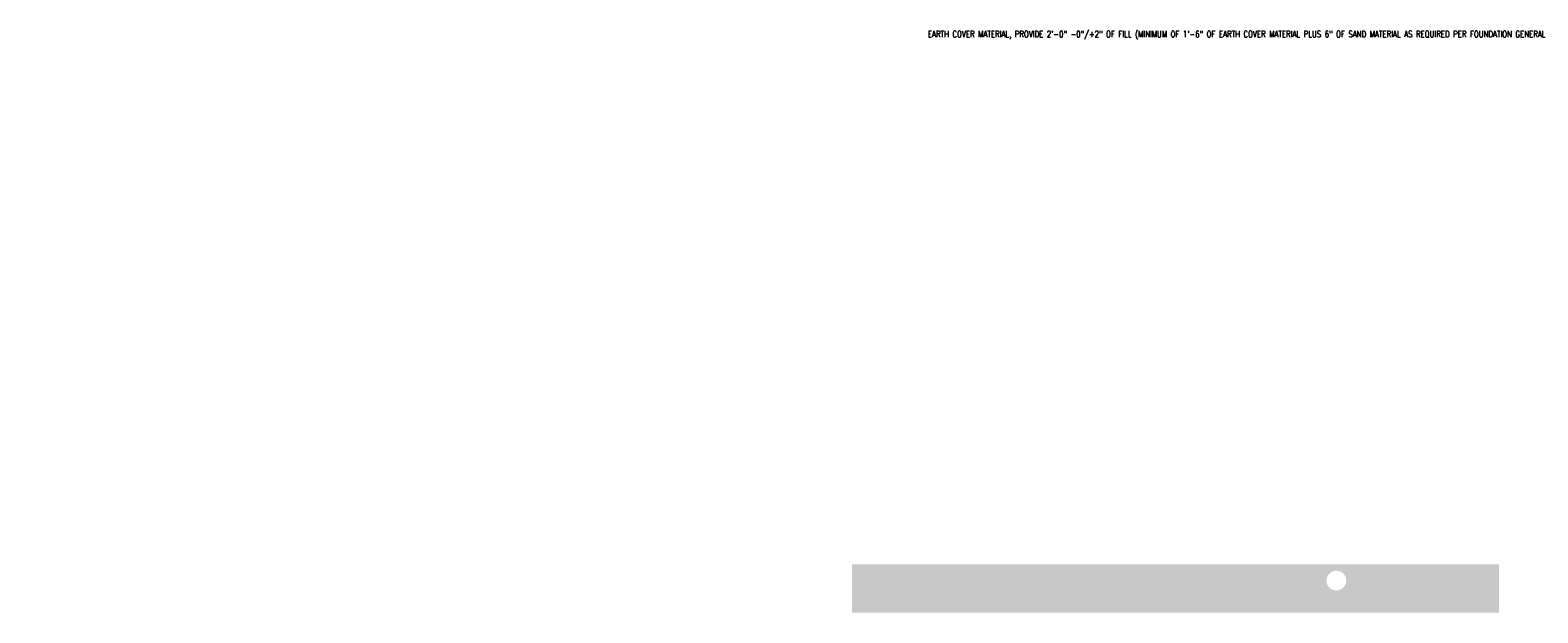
# Model space of a CAD drawing. Header units: inches. Extents: x -3515 to 1803, y -65 to 243.
# Tile 1 of 61: x -765 to -58, y -53 to 220. Entities that reach past the tile are written whole.
import ezdxf
from ezdxf import colors
from ezdxf.entities.mleader import LeaderData, LeaderLine
from ezdxf.math import Vec2, Vec3

# ---------------------------------------------------------------- set-up
doc = ezdxf.new("R2010")
doc.units = ezdxf.units.IN
doc.header["$MEASUREMENT"] = 0
doc.layers.add('S-ANNO-DIMS', color=1, linetype='Continuous')
doc.layers.add('S-ANNO-NOTE', color=2, linetype='Continuous')
doc.styles.add('Annotative', font='romans.shx', dxfattribs={"width": 0.8, "height": 0.125})
pattern_1 = [(228.012788, (0.72, 1), (-8, -9), [0.134536, -13.319088]), (184.969741, (0.63, 0.9), (12, 1), [0.230868, -22.8559248]), (132.510447, (0.4, 0.88), (10, -11), [0.162788, -16.1160326]), (267.273689, (0.01, 0.63), (1, 20), [0.210238, -20.813558]), (292.833654, (0, 0.42), (-5, 12), [0.206155, -20.4093731]), (357.273689, (0.08, 0.23), (-20, 1), [0.210238, -20.813558]), (37.69424, (0.29, 0.22), (-13, -10), [0.278029, -27.5248485]), (72.255328, (0.51, 0.39), (7, 22), [0.262488, -25.9863215]), (121.429566, (0.59, 0.64), (-8, 13), [0.21095, -20.884073]), (175.236358, (0.48, 0.82), (11, -1), [0.240832, -11.8007626]), (222.397438, (0.24, 0.84), (-12, -11), [0.311448, -30.833375]), (138.814075, (1, 0.62), (-7, 6), [0.106301, -10.5238448]), (171.469234, (0.92, 0.69), (13, -2), [0.202237, -20.0215114]), (225, (0.72, 0.72), (-1e-16, -1), [0.141421, -1.2727926]), (203.19859, (0.65, 0.84), (5, 2), [0.076158, -7.539615]), (291.80141, (0.58, 0.81), (-1, 3), [0.107703, -5.2774618]), (30.963757, (0.62, 0.71), (3, 2), [0.174929, -5.656023]), (161.56505, (0.77, 0.8), (2, -1), [0.126491, -3.0357867]), (16.38954, (0, 0.81), (10, 3), [0.1772, -17.5428451]), (70.346176, (0.17, 0.86), (-4, -11), [0.148661, -14.7174077]), (293.19859, (0.77, 1), (-2, 5), [0.152315, -7.463458]), (343.61046, (0.83, 0.86), (-10, 3), [0.1772, -17.5428451]), (339.443955, (0, 0.19), (-5, 2), [0.17088, -8.3731237]), (294.77514, (0.16, 0.13), (-5, 11), [0.143178, -14.174643]), (66.80141, (0.78, 0), (2, 5), [0.152315, -7.463458]), (17.354025, (0.84, 0.14), (-13, -4), [0.167631, -16.5954236]), (69.443955, (0.29, 0), (-2, -5), [0.08544, -8.4585637]), (101.30993, (0.72, 0), (-1, 4), [0.05099, -5.0480295]), (165.96376, (0.71, 0.05), (3, -1), [0.206155, -3.9169506]), (186.009006, (0.51, 0.1), (10, 1), [0.19105, -18.9139232]), (303.69007, (0.62, 0.62), (-1, 2), [0.144222, -3.4613293]), (353.157227, (0.7, 0.5), (17, -2), [0.251794, -24.9275626]), (60.945396, (0.95, 0.47), (-4, -7), [0.102956, -10.1926741]), (90, (1, 0.56), (-1, 1), [0.06, -0.94]), (120.256437, (0.49, 0.13), (4, -7), [0.138924, -13.75352]), (48.012788, (0.42, 0.25), (8, 9), [0.269072, -13.184552]), (0, (0.6, 0.45), (1, 1), [0.26, -0.74]), (325.304846, (0.86, 0.45), (10, -7), [0.158114, -15.6532743]), (254.054604, (0.99, 0.36), (-1, -4), [0.145602, -7.134508]), (207.645975, (0.95, 0.22), (-19, -10), [0.237065, -23.4694742]), (175.426079, (0.74, 0.11), (-13, 1), [0.250799, -24.8290734])]

msp = doc.modelspace()

# ---------------------------------------------------------------- hatches: boundary and pattern name
at = {"layer": 'S-ANNO-DIMS'}
h = msp.add_hatch(dxfattribs=at)
h.set_pattern_fill('GRAVEL', color=256)
h.set_pattern_definition(pattern_1)
h.paths.add_polyline_path([(-379.6983, -45.3147), (-379.6983, -30.5199), (-76.4441, -30.5199), (-76.4441, -53.166), (-379.6983, -53.166)])
edge = h.paths.add_edge_path(flags=16)
edge.add_line((-154.6473, -30.7763), (-154.6473, -32.2762))
edge = h.paths.add_edge_path(flags=16)
edge.add_line((-150.6893, -32.2762), (-150.6893, -30.7763))
edge = h.paths.add_edge_path(flags=16)
edge.add_line((-150.9183, -32.2856), (-150.9183, -33.6295))
edge.add_line((-150.9183, -33.6295), (-150.9183, -33.7889))
edge = h.paths.add_edge_path(flags=16)
edge.add_ellipse((-152.6683, -32.2762), major_axis=(1.979, 0), ratio=0.0104161, start_angle=255, end_angle=270)
edge = h.paths.add_edge_path(flags=16)
edge.add_ellipse((-152.6683, -32.2762), major_axis=(-1.979, 0), ratio=0.0104161, start_angle=60.0000004, end_angle=74.9999996)
edge = h.paths.add_edge_path(flags=16)
edge.add_ellipse((-152.6683, -32.2762), major_axis=(-1.979, 0), ratio=0.0104161, start_angle=0, end_angle=60)
edge = h.paths.add_edge_path(flags=16)
edge.add_ellipse((-152.6683, -32.2762), major_axis=(-1.979, 0), ratio=0.0104161, start_angle=120, end_angle=180)
edge = h.paths.add_edge_path(flags=16)
edge.add_ellipse((-152.6683, -32.2762), major_axis=(1.979, 0), ratio=0.0104161, start_angle=-74.9999996, end_angle=-60.0000004)
edge = h.paths.add_edge_path(flags=16)
edge.add_ellipse((-152.6683, -32.2762), major_axis=(1.979, 0), ratio=0.0104161, start_angle=270, end_angle=285)
edge = h.paths.add_edge_path(flags=16)
edge.add_ellipse((-152.6683, -30.7763), major_axis=(1.979, 0), ratio=0.0104161, start_angle=270, end_angle=285)
edge = h.paths.add_edge_path(flags=16)
edge.add_ellipse((-152.6683, -30.7763), major_axis=(-1.979, 0), ratio=0.0104161, start_angle=105.0000004, end_angle=119.9999996)
edge = h.paths.add_edge_path(flags=16)
edge.add_ellipse((-152.6683, -30.7763), major_axis=(-1.979, 0), ratio=0.0104161, start_angle=120, end_angle=150)
edge = h.paths.add_edge_path(flags=16)
edge.add_ellipse((-152.6683, -30.7763), major_axis=(-1.979, 0), ratio=0.0104161, start_angle=150.000004, end_angle=165)
edge = h.paths.add_edge_path(flags=16)
edge.add_ellipse((-152.6683, -30.7763), major_axis=(-1.979, 0), ratio=0.0104161, start_angle=165.0000135, end_angle=189.7897155)
edge = h.paths.add_edge_path(flags=16)
edge.add_ellipse((-152.6683, -30.7763), major_axis=(-1.979, 0), ratio=0.0104161, start_angle=-9.7897155, end_angle=14.9999865)
edge = h.paths.add_edge_path(flags=16)
edge.add_ellipse((-152.6683, -30.7763), major_axis=(-1.979, 0), ratio=0.0104161, start_angle=15, end_angle=29.999996)
edge = h.paths.add_edge_path(flags=16)
edge.add_ellipse((-152.6683, -30.7763), major_axis=(1.979, 0), ratio=0.0104161, start_angle=210, end_angle=240)
edge = h.paths.add_edge_path(flags=16)
edge.add_ellipse((-152.6683, -30.7763), major_axis=(-1.979, 0), ratio=0.0104161, start_angle=60.0000004, end_angle=74.9999996)
edge = h.paths.add_edge_path(flags=16)
edge.add_ellipse((-152.6683, -30.7763), major_axis=(1.979, 0), ratio=0.0104161, start_angle=255, end_angle=270)
edge = h.paths.add_edge_path(flags=16)
edge.add_line((-154.4183, -33.7889), (-154.4183, -33.0742))
edge.add_line((-154.4183, -33.0742), (-154.4183, -32.2856))
edge = h.paths.add_edge_path(flags=16)
edge.add_arc((-152.6683, -38.07), 4.625, 0, 360)
h = msp.add_hatch(dxfattribs=at)
h.set_pattern_fill('GRAVEL', color=256)
h.set_pattern_definition(pattern_1)
h.paths.add_polyline_path([(-379.6983, -45.3147), (-379.6983, -30.5199), (-76.4441, -30.5199), (-76.4441, -53.166), (-379.6983, -53.166)])
edge = h.paths.add_edge_path(flags=16)
edge.add_line((-154.6473, -30.7763), (-154.6473, -32.2762))
edge = h.paths.add_edge_path(flags=16)
edge.add_line((-150.6893, -32.2762), (-150.6893, -30.7763))
edge = h.paths.add_edge_path(flags=16)
edge.add_line((-150.9183, -32.2856), (-150.9183, -33.6295))
edge.add_line((-150.9183, -33.6295), (-150.9183, -33.7889))
edge = h.paths.add_edge_path(flags=16)
edge.add_ellipse((-152.6683, -32.2762), major_axis=(1.979, 0), ratio=0.0104161, start_angle=255, end_angle=270)
edge = h.paths.add_edge_path(flags=16)
edge.add_ellipse((-152.6683, -32.2762), major_axis=(-1.979, 0), ratio=0.0104161, start_angle=60.0000004, end_angle=74.9999996)
edge = h.paths.add_edge_path(flags=16)
edge.add_ellipse((-152.6683, -32.2762), major_axis=(-1.979, 0), ratio=0.0104161, start_angle=0, end_angle=60)
edge = h.paths.add_edge_path(flags=16)
edge.add_ellipse((-152.6683, -32.2762), major_axis=(-1.979, 0), ratio=0.0104161, start_angle=120, end_angle=180)
edge = h.paths.add_edge_path(flags=16)
edge.add_ellipse((-152.6683, -32.2762), major_axis=(1.979, 0), ratio=0.0104161, start_angle=-74.9999996, end_angle=-60.0000004)
edge = h.paths.add_edge_path(flags=16)
edge.add_ellipse((-152.6683, -32.2762), major_axis=(1.979, 0), ratio=0.0104161, start_angle=270, end_angle=285)
edge = h.paths.add_edge_path(flags=16)
edge.add_ellipse((-152.6683, -30.7763), major_axis=(1.979, 0), ratio=0.0104161, start_angle=270, end_angle=285)
edge = h.paths.add_edge_path(flags=16)
edge.add_ellipse((-152.6683, -30.7763), major_axis=(-1.979, 0), ratio=0.0104161, start_angle=105.0000004, end_angle=119.9999996)
edge = h.paths.add_edge_path(flags=16)
edge.add_ellipse((-152.6683, -30.7763), major_axis=(-1.979, 0), ratio=0.0104161, start_angle=120, end_angle=150)
edge = h.paths.add_edge_path(flags=16)
edge.add_ellipse((-152.6683, -30.7763), major_axis=(-1.979, 0), ratio=0.0104161, start_angle=150.000004, end_angle=165)
edge = h.paths.add_edge_path(flags=16)
edge.add_ellipse((-152.6683, -30.7763), major_axis=(-1.979, 0), ratio=0.0104161, start_angle=165.0000135, end_angle=189.7897155)
edge = h.paths.add_edge_path(flags=16)
edge.add_ellipse((-152.6683, -30.7763), major_axis=(-1.979, 0), ratio=0.0104161, start_angle=-9.7897155, end_angle=14.9999865)
edge = h.paths.add_edge_path(flags=16)
edge.add_ellipse((-152.6683, -30.7763), major_axis=(-1.979, 0), ratio=0.0104161, start_angle=15, end_angle=29.999996)
edge = h.paths.add_edge_path(flags=16)
edge.add_ellipse((-152.6683, -30.7763), major_axis=(1.979, 0), ratio=0.0104161, start_angle=210, end_angle=240)
edge = h.paths.add_edge_path(flags=16)
edge.add_ellipse((-152.6683, -30.7763), major_axis=(-1.979, 0), ratio=0.0104161, start_angle=60.0000004, end_angle=74.9999996)
edge = h.paths.add_edge_path(flags=16)
edge.add_ellipse((-152.6683, -30.7763), major_axis=(1.979, 0), ratio=0.0104161, start_angle=255, end_angle=270)
edge = h.paths.add_edge_path(flags=16)
edge.add_line((-154.4183, -33.7889), (-154.4183, -33.0742))
edge.add_line((-154.4183, -33.0742), (-154.4183, -32.2856))
edge = h.paths.add_edge_path(flags=16)
edge.add_arc((-152.6683, -38.07), 4.625, 0, 360)
h = msp.add_hatch(dxfattribs=at)
h.set_pattern_fill('GRAVEL', color=256)
h.set_pattern_definition(pattern_1)
edge = h.paths.add_edge_path(flags=16)
edge.add_line((-154.6473, -30.7763), (-154.6473, -32.2762))
edge = h.paths.add_edge_path(flags=16)
edge.add_line((-150.6893, -32.2762), (-150.6893, -30.7763))
edge = h.paths.add_edge_path(flags=16)
edge.add_line((-150.9183, -32.2856), (-150.9183, -33.6295))
edge.add_line((-150.9183, -33.6295), (-150.9183, -33.7889))
edge = h.paths.add_edge_path(flags=16)
edge.add_ellipse((-152.6683, -32.2762), major_axis=(1.979, 0), ratio=0.0104161, start_angle=255, end_angle=270)
edge = h.paths.add_edge_path(flags=16)
edge.add_ellipse((-152.6683, -32.2762), major_axis=(-1.979, 0), ratio=0.0104161, start_angle=60.0000004, end_angle=74.9999996)
edge = h.paths.add_edge_path(flags=16)
edge.add_ellipse((-152.6683, -32.2762), major_axis=(-1.979, 0), ratio=0.0104161, start_angle=0, end_angle=60)
edge = h.paths.add_edge_path(flags=16)
edge.add_ellipse((-152.6683, -32.2762), major_axis=(-1.979, 0), ratio=0.0104161, start_angle=120, end_angle=180)
edge = h.paths.add_edge_path(flags=16)
edge.add_ellipse((-152.6683, -32.2762), major_axis=(1.979, 0), ratio=0.0104161, start_angle=-74.9999996, end_angle=-60.0000004)
edge = h.paths.add_edge_path(flags=16)
edge.add_ellipse((-152.6683, -32.2762), major_axis=(1.979, 0), ratio=0.0104161, start_angle=270, end_angle=285)
edge = h.paths.add_edge_path(flags=17)
edge.add_ellipse((-152.6683, -30.7763), major_axis=(1.979, 0), ratio=0.0104161, start_angle=270, end_angle=285)
edge = h.paths.add_edge_path(flags=17)
edge.add_ellipse((-152.6683, -30.7763), major_axis=(-1.979, 0), ratio=0.0104161, start_angle=105.0000004, end_angle=119.9999996)
edge = h.paths.add_edge_path(flags=17)
edge.add_ellipse((-152.6683, -30.7763), major_axis=(-1.979, 0), ratio=0.0104161, start_angle=120, end_angle=150)
edge = h.paths.add_edge_path(flags=17)
edge.add_ellipse((-152.6683, -30.7763), major_axis=(-1.979, 0), ratio=0.0104161, start_angle=150.000004, end_angle=165)
edge = h.paths.add_edge_path(flags=16)
edge.add_ellipse((-152.6683, -30.7763), major_axis=(-1.979, 0), ratio=0.0104161, start_angle=165.0000135, end_angle=189.7897155)
edge = h.paths.add_edge_path(flags=16)
edge.add_ellipse((-152.6683, -30.7763), major_axis=(-1.979, 0), ratio=0.0104161, start_angle=-9.7897155, end_angle=14.9999865)
edge = h.paths.add_edge_path(flags=16)
edge.add_ellipse((-152.6683, -30.7763), major_axis=(-1.979, 0), ratio=0.0104161, start_angle=15, end_angle=29.999996)
edge = h.paths.add_edge_path(flags=17)
edge.add_ellipse((-152.6683, -30.7763), major_axis=(1.979, 0), ratio=0.0104161, start_angle=210, end_angle=240)
edge = h.paths.add_edge_path(flags=17)
edge.add_ellipse((-152.6683, -30.7763), major_axis=(-1.979, 0), ratio=0.0104161, start_angle=60.0000004, end_angle=74.9999996)
edge = h.paths.add_edge_path(flags=17)
edge.add_ellipse((-152.6683, -30.7763), major_axis=(1.979, 0), ratio=0.0104161, start_angle=255, end_angle=270)
edge = h.paths.add_edge_path(flags=16)
edge.add_line((-154.4183, -33.7889), (-154.4183, -33.0742))
edge.add_line((-154.4183, -33.0742), (-154.4183, -32.2856))
edge = h.paths.add_edge_path(flags=16)
edge.add_arc((-152.6683, -38.07), 4.625, 0, 360)
edge = h.paths.add_edge_path()
edge.add_line((-150.9183, -32.2856), (-150.9183, -30.5199))
edge.add_line((-150.9183, -30.5199), (-76.4441, -30.5199))
edge.add_line((-76.4441, -30.5199), (-76.4441, -53.166))
edge.add_line((-76.4441, -53.166), (-379.6983, -53.166))
edge.add_line((-379.6983, -53.166), (-379.6983, -45.3147))
edge.add_line((-379.6983, -45.3147), (-379.6983, -30.5199))
edge.add_line((-379.6983, -30.5199), (-154.4183, -30.5199))
edge.add_line((-154.4183, -30.5199), (-154.4183, -32.2856))
h = msp.add_hatch(dxfattribs=at)
h.set_pattern_fill('GRAVEL', color=256)
h.set_pattern_definition(pattern_1)
edge = h.paths.add_edge_path()
edge.add_line((-150.913, -30.7858), (-150.9183, -30.5199))
edge.add_line((-150.9183, -30.5199), (-76.4441, -30.5199))
edge.add_line((-76.4441, -30.5199), (-76.4441, -53.166))
edge.add_line((-76.4441, -53.166), (-379.6983, -53.166))
edge.add_line((-379.6983, -53.166), (-379.6983, -45.3147))
edge.add_line((-379.6983, -45.3147), (-379.6983, -30.5199))
edge.add_line((-379.6983, -30.5199), (-154.4183, -30.5199))
edge.add_line((-154.4183, -30.5199), (-154.4183, -30.7865))
edge.add_line((-154.4183, -30.7865), (-154.6473, -30.7865))
edge.add_line((-154.4183, -32.2856), (-154.4183, -33.7765))
edge.add_line((-154.6473, -30.7865), (-154.6473, -32.2889))
edge.add_line((-154.6473, -32.2889), (-154.4183, -32.2889))
edge.add_line((-150.9183, -32.2856), (-150.9183, -33.7765))
edge.add_line((-150.6893, -30.7865), (-150.6893, -32.2889))
edge.add_line((-150.6893, -32.2889), (-150.9183, -32.2889))
edge.add_line((-150.9183, -30.7865), (-150.6893, -30.7865))
edge.add_arc((-152.6683, -38.07), 4.6365, 112.1752677, 427.8247323)

# ---------------------------------------------------------------- leaders
at = {"layer": 'S-ANNO-NOTE', "lineweight": -3}
ml = msp.add_multileader_mtext('Standard', dxfattribs=at)
ml.set_content('EARTH COVER MATERIAL, PROVIDE 2\'-0" -0"/+2" OF FILL (MINIMUM OF 1\'-6" OF EARTH COVER MATERIAL PLUS 6" OF SAND MATERIAL AS REQUIRED PER FOUNDATION GENERAL NOTES ON S-001) TO ANY EXTERIOR EDGE OF THE MAGAZINE (ROOF PANEL, SIDE WALL, REAR WALL)', color=256, style='Annotative')
ml.set_leader_properties(color=1, linetype='ByLayer', lineweight=-1)
ml.build(insert=Vec2(0, 0))
ml.multileader.update_dxf_attribs({"text_right_attachment_type": 3, "dogleg_length": 0.125, "arrow_head_size": 3, "scale": 24})
ctx = ml.context
ctx.base_point, ctx.scale, ctx.char_height, ctx.arrow_head_size, ctx.landing_gap_size, ctx.plane_origin = Vec3(-38.1375, 217.3748), 24, 3, 3, 2.16, Vec3(128.9097, 174.8259)
ctx.right_attachment, ctx.text_align_type = 3, 2
notes = []
notes.append((ctx, [(0, (1, 1, 0), (116.611, 200.0891), (-1, 0), 3, [(1, [(123.8912, 187.0157)], 0, [])])]))
ctx.mtext.insert, ctx.mtext.width, ctx.mtext.defined_height, ctx.mtext.alignment, ctx.mtext.flow_direction = Vec3(111.451, 219.3748), 151.107724, 7.0408, 3, 5
ml = msp.add_multileader_mtext('Standard', dxfattribs=at)
ml.set_content('\\pxt3.2,6.4,9.6,12.8,16,19.2,22.4,25.6,28.8,32,35.2,38.4,41.6,44.8,48,51.2,54.4,57.6,60.8,64,67.2,70.4,73.6,76.8,80,83.2,86.4,89.6,92.8,96,99.2,102.4;6"%%C PERFORATED \\PFOUNDATION DRAIN ', color=256, style='Annotative')
ml.set_leader_properties(color=1, linetype='ByLayer', lineweight=-1)
ml.build(insert=Vec2(0, 0))
ml.multileader.update_dxf_attribs({"text_right_attachment_type": 3, "dogleg_length": 0.125, "arrow_head_size": 3, "scale": 24})
ctx = ml.context
ctx.base_point, ctx.scale, ctx.char_height, ctx.arrow_head_size, ctx.landing_gap_size, ctx.plane_origin = Vec3(-50.4325, 55.4819), 24, 3, 3, 2.16, Vec3(9.2074, 10.9075)
ctx.right_attachment, ctx.text_align_type = 3, 2
notes.append((ctx, [(1, (1, 1, 0), (-13.0553, 44.9105), (-1, 0), 3, [(1, [(-13.0553, 14.9976)], 0, [])])]))
ctx.mtext.insert, ctx.mtext.width, ctx.mtext.defined_height, ctx.mtext.alignment, ctx.mtext.flow_direction = Vec3(-18.2153, 56.9819), 30.662752, 7.0408, 3, 5
ctx.mtext.has_bg_fill, ctx.mtext.bg_color, ctx.mtext.bg_scale_factor, ctx.mtext.bg_transparency, ctx.mtext.use_window_bg_color = 1, -1027028792, 1.5, 0, 1
for ctx, leaders in notes:
    for number, flags, end, landing, length, lines in leaders:
        leader = LeaderData()
        leader.index, (leader.has_last_leader_line, leader.has_dogleg_vector, leader.attachment_direction) = number, flags
        leader.last_leader_point, leader.dogleg_vector, leader.dogleg_length = Vec3(end), Vec3(landing), length
        for number, points, colour, breaks in lines:
            line = LeaderLine()
            line.index, line.vertices, line.color, line.breaks = number, Vec3.list(points), colors.encode_raw_color(colour), breaks
            leader.lines.append(line)
        ctx.leaders.append(leader)

# ---------------------------------------------------------------- next in the draw order: leaders
ml = msp.add_multileader_mtext('Standard', dxfattribs=at)
ml.set_content('\\pxt3.2,6.4,9.6,12.8,16,19.2,22.4,25.6,28.8,32,35.2,38.4,41.6,44.8,48,51.2,54.4,57.6,60.8,64,67.2,70.4,73.6,76.8,80,83.2,86.4,89.6,92.8,96,99.2,102.4;6"%%C\\PPERFORATED \\PFOUNDATION DRAIN ', color=256, style='Annotative')
ml.set_leader_properties(color=1, linetype='ByLayer', lineweight=-1)
ml.build(insert=Vec2(0, 0))
ml.multileader.update_dxf_attribs({"text_right_attachment_type": 3, "dogleg_length": 0.125, "arrow_head_size": 3, "scale": 24})
ctx = ml.context
ctx.base_point, ctx.scale, ctx.char_height, ctx.arrow_head_size, ctx.landing_gap_size, ctx.plane_origin = Vec3(312.2132, 50.1513), 24, 3, 3, 2.16, Vec3(375.4679, 9.8627)
ctx.right_attachment, ctx.text_align_type = 3, 2
notes = []
notes.append((ctx, [(1, (1, 1, 0), (353.1332, 39.5799), (-1, 0), 3, [(1, [(353.2051, 13.9528)], 0, [])])]))
ctx.mtext.insert, ctx.mtext.width, ctx.mtext.defined_height, ctx.mtext.alignment, ctx.mtext.flow_direction = Vec3(347.9732, 51.6513), 36.750125, 7.0408, 3, 5
ctx.mtext.has_bg_fill, ctx.mtext.bg_color, ctx.mtext.bg_scale_factor, ctx.mtext.bg_transparency, ctx.mtext.use_window_bg_color = 1, -1027028792, 1.5, 0, 1
for ctx, leaders in notes:
    for number, flags, end, landing, length, lines in leaders:
        leader = LeaderData()
        leader.index, (leader.has_last_leader_line, leader.has_dogleg_vector, leader.attachment_direction) = number, flags
        leader.last_leader_point, leader.dogleg_vector, leader.dogleg_length = Vec3(end), Vec3(landing), length
        for number, points, colour, breaks in lines:
            line = LeaderLine()
            line.index, line.vertices, line.color, line.breaks = number, Vec3.list(points), colors.encode_raw_color(colour), breaks
            leader.lines.append(line)
        ctx.leaders.append(leader)

# ---------------------------------------------------------------- next in the draw order: leaders
ml = msp.add_multileader_mtext('Standard', dxfattribs=at)
ml.set_content('\\pxt3.2,6.4,9.6,12.8,16,19.2,22.4,25.6,28.8,32,35.2,38.4,41.6,44.8,48,51.2,54.4,57.6,60.8,64,67.2,70.4,73.6,76.8,80,83.2,86.4,89.6,92.8,96,99.2,102.4;6"%%C PERFORATED \\PFOUNDATION DRAIN ', color=256, style='Annotative')
ml.set_leader_properties(color=1, linetype='ByLayer', lineweight=-1)
ml.build(insert=Vec2(0, 0))
ml.multileader.update_dxf_attribs({"text_right_attachment_type": 3, "dogleg_length": 0.125, "arrow_head_size": 3, "scale": 24})
ctx = ml.context
ctx.base_point, ctx.scale, ctx.char_height, ctx.arrow_head_size, ctx.landing_gap_size, ctx.plane_origin = Vec3(131.6791, 36.6293), 24, 3, 3, 2.16, Vec3(111.3303, 22.4185)
ctx.right_attachment, ctx.text_align_type = 3, 2
notes = []
notes.append((ctx, [(1, (1, 1, 0), (172.5991, 31.0579), (-1, 0), 3, [(1, [(203.2908, 12.956)], 0, [])])]))
ctx.mtext.insert, ctx.mtext.width, ctx.mtext.defined_height, ctx.mtext.alignment, ctx.mtext.flow_direction = Vec3(167.4391, 38.1293), 51.919574, 7.0408, 3, 5
for ctx, leaders in notes:
    for number, flags, end, landing, length, lines in leaders:
        leader = LeaderData()
        leader.index, (leader.has_last_leader_line, leader.has_dogleg_vector, leader.attachment_direction) = number, flags
        leader.last_leader_point, leader.dogleg_vector, leader.dogleg_length = Vec3(end), Vec3(landing), length
        for number, points, colour, breaks in lines:
            line = LeaderLine()
            line.index, line.vertices, line.color, line.breaks = number, Vec3.list(points), colors.encode_raw_color(colour), breaks
            leader.lines.append(line)
        ctx.leaders.append(leader)

doc.saveas('drawing.dxf')
